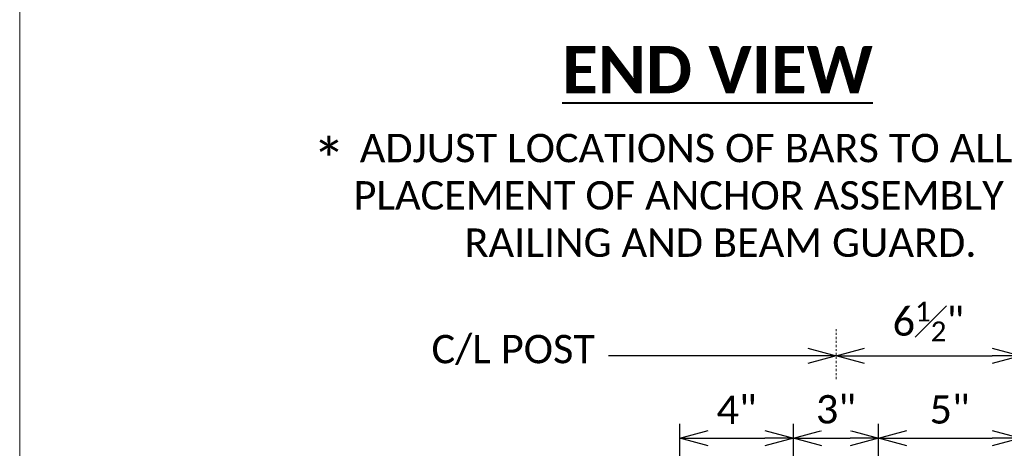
# Model space of a CAD drawing. Extents: x 5346 to 20707, y 13094 to 24070.
# Tile 2 of 14: x 5346 to 5398, y 23913 to 23936. Entities that reach past the tile are written whole.
import ezdxf
from ezdxf import colors
from ezdxf.entities.mleader import LeaderData, LeaderLine
from ezdxf.enums import TextEntityAlignment as Align
from ezdxf.math import Vec2, Vec3

# ---------------------------------------------------------------- set-up
doc = ezdxf.new("R2010")
doc.units = 0
doc.header["$MEASUREMENT"] = 0
doc.linetypes.add('Wisdot4', pattern=[0.28125, 0.125, -0.0625, 0.03125, -0.0625])
for name, color, linetype, lineweight in [('B_ANNO_DIM', 7, 'Continuous', 18), ('B_ANNO_TEXT', 7, 'Continuous', 18), ('B_ANNO_TEXT_TITLE', 7, 'Continuous', 40), ('B_CNTR', 1, 'Wisdot4', 18)]:
    doc.layers.add(name, color=color, linetype=linetype, lineweight=lineweight)
doc.layers.add('B_ANNO_NOPLOT', color=47, linetype='Continuous', lineweight=18, plot=False)
doc.styles.add('Annotative', font='calibri.ttf', dxfattribs={"height": 0.0625})
doc.styles.get("Standard").update_dxf_attribs({"font": 'calibri.ttf'})
doc.styles.add('Title', font='calibrib.ttf', dxfattribs={"height": 0.125})
doc.dimstyles.new('Annotative', dxfattribs={"dimscale": 0, "dimtxt": 0.0625, "dimasz": 0.0625, "dimexe": 0.03125, "dimexo": 0.03125, "dimgap": 0.03125, "dimtad": 1, "dimdec": 3, "dimzin": 3, "dimdsep": 46, "dimlunit": 4, "dimtxsty": 'Standard', "dimblk": 'OPEN30', "dimcen": 0.03125, "dimaunit": 1, "dimadec": 0, "dimazin": 3, "dimtfac": 0.75, "dimtdec": 3, "dimtofl": 0, "dimtmove": 0, "dimatfit": 3, "dimldrblk": 'OPEN30', "dimfxl": 1, "dimtfill": 1, "dimfrac": 1, "dimtolj": 1, "dimtzin": 0, "dimarcsym": 0})

# ---------------------------------------------------------------- blocks, each defined once
blk = doc.blocks.new('*U99')
at = {"layer": 'B_ANNO_NOPLOT', "flags": 128}
blk.add_lwpolyline([(0, 0), (-1.005828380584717e-07, 252.0000000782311), (323.9276625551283, 252.0000001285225), (323.9276625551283, 238.8551612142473), (377.9999998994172, 238.8551612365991), (377.9999999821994, 40.49960530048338), (316.5707527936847, 40.49960528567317), (316.570752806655, 1.229345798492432e-07)], close=True, dxfattribs=at)
at = {"layer": 'B_ANNO_DIM', "style": 'Annotative'}
for tag, p in [('BAR1', (278.7587079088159, 150.1972677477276)), ('BAR2', (278.7401108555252, 131.0926663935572)), ('SPA1', (290.7475157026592, 121.3030348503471)), ('BAR4', (308.3569797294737, 121.3215534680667)), ('BAR5', (314.3293459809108, 121.3310301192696))]:
    blk.add_attdef(tag, p, '', height=1.5, dxfattribs=at)
blk.add_attdef('BAR3', text='', height=1.5, dxfattribs=at).set_placement((302.7437637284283, 131.0392613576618), align=Align.RIGHT)
blk = doc.blocks.new('_Open30')
at = {"color": 0, "linetype": 'ByBlock', "lineweight": -2}
for p, q in [((-1, 0.26794919), (0, 0)), ((0, 0), (-1, -0.26794919)), ((0, 0), (-1, 0))]:
    blk.add_line(p, q, dxfattribs=at)
blk = doc.blocks.new('*D33')
at = {"layer": 'B_ANNO_DIM', "color": 0, "lineweight": -2, "transparency": 16777216}
for p, q in [((5391.610044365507, 23911.69663094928), (5391.610044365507, 23914.44118670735)), ((5388.609955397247, 23913.69118670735), (5390.110044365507, 23913.69118670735))]:
    blk.add_line(p, q, dxfattribs=at)
at = {"layer": 'Defpoints', "color": 0, "transparency": 16777216}
for p in [(5387.109955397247, 23913.69118670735), (5391.610044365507, 23913.69118670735), (5391.610044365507, 23910.94663094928)]:
    blk.add_point(p, dxfattribs=at)
at = {"layer": 'B_ANNO_DIM', "color": 0, "lineweight": -2, "transparency": 16777216, "xscale": 1.5, "yscale": 1.5, "zscale": 1.5, "rotation": 180}
blk.add_blockref('_Open30', (5387.109955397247, 23913.69118670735), dxfattribs=at)
at = {"layer": 'B_ANNO_DIM', "color": 0, "lineweight": -2, "transparency": 16777216, "xscale": 1.5, "yscale": 1.5, "zscale": 1.5}
blk.add_blockref('_Open30', (5391.610044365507, 23913.69118670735), dxfattribs=at)
at = {"layer": 'B_ANNO_DIM', "color": 0, "transparency": 16777216, "insert": (5389.359999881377, 23915.20964824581), "char_height": 1.5, "attachment_point": 5, "bg_fill": 3, "box_fill_scale": 1.25, "bg_fill_color": 256, "bg_fill_true_color": 13158600, "bg_fill_transparency": 0}
blk.add_mtext('\\A1;3"', dxfattribs=at)
blk = doc.blocks.new('*D34')
at = {"layer": 'B_ANNO_DIM', "color": 0, "lineweight": -2, "transparency": 16777216}
for p, q in [((5381.116000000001, 23898.08080246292), (5381.116000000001, 23914.44118670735)), ((5387.109955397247, 23911.69663094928), (5387.109955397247, 23914.44118670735)), ((5382.616000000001, 23913.69118670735), (5385.609955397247, 23913.69118670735))]:
    blk.add_line(p, q, dxfattribs=at)
at = {"layer": 'Defpoints', "color": 0, "transparency": 16777216}
for p in [(5387.109955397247, 23913.69118670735), (5387.109955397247, 23910.94663094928), (5381.116000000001, 23897.33080246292)]:
    blk.add_point(p, dxfattribs=at)
at = {"layer": 'B_ANNO_DIM', "color": 0, "lineweight": -2, "transparency": 16777216, "xscale": 1.5, "yscale": 1.5, "zscale": 1.5, "rotation": 180}
blk.add_blockref('_Open30', (5381.116000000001, 23913.69118670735), dxfattribs=at)
at = {"layer": 'B_ANNO_DIM', "color": 0, "lineweight": -2, "transparency": 16777216, "xscale": 1.5, "yscale": 1.5, "zscale": 1.5}
blk.add_blockref('_Open30', (5387.109955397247, 23913.69118670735), dxfattribs=at)
at = {"layer": 'B_ANNO_DIM', "color": 0, "transparency": 16777216, "insert": (5384.112977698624, 23915.19464824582), "char_height": 1.5, "attachment_point": 5, "bg_fill": 3, "box_fill_scale": 1.25, "bg_fill_color": 256, "bg_fill_true_color": 13158600, "bg_fill_transparency": 0}
blk.add_mtext('\\A1;4"', dxfattribs=at)
blk = doc.blocks.new('*D35')
at = {"layer": 'B_ANNO_DIM', "color": 0, "lineweight": -2, "transparency": 16777216}
blk.add_line((5393.110044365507, 23913.69118670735), (5397.616000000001, 23913.69118670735), dxfattribs=at)
at = {"layer": 'Defpoints', "color": 0, "transparency": 16777216}
for p in [(5391.610044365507, 23913.69118670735), (5399.116000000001, 23913.69118670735), (5399.116000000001, 23913.69118670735)]:
    blk.add_point(p, dxfattribs=at)
at = {"layer": 'B_ANNO_DIM', "color": 0, "lineweight": -2, "transparency": 16777216, "xscale": 1.5, "yscale": 1.5, "zscale": 1.5, "rotation": 180}
blk.add_blockref('_Open30', (5391.610044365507, 23913.69118670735), dxfattribs=at)
at = {"layer": 'B_ANNO_DIM', "color": 0, "lineweight": -2, "transparency": 16777216, "xscale": 1.5, "yscale": 1.5, "zscale": 1.5}
blk.add_blockref('_Open30', (5399.116000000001, 23913.69118670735), dxfattribs=at)
at = {"layer": 'B_ANNO_DIM', "color": 0, "transparency": 16777216, "insert": (5395.363022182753, 23915.20214824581), "char_height": 1.5, "attachment_point": 5, "bg_fill": 3, "box_fill_scale": 1.25, "bg_fill_color": 256, "bg_fill_true_color": 13158600, "bg_fill_transparency": 0}
blk.add_mtext('\\A1;5"', dxfattribs=at)
blk = doc.blocks.new('*D36')
at = {"layer": 'B_ANNO_DIM', "color": 0, "lineweight": -2, "transparency": 16777216}
for p, q in [((5399.116000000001, 23898.03655836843), (5399.116000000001, 23918.79108955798)), ((5390.866000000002, 23918.04108955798), (5397.616000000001, 23918.04108955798))]:
    blk.add_line(p, q, dxfattribs=at)
at = {"layer": 'Defpoints', "color": 0, "transparency": 16777216}
for p in [(5389.366000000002, 23918.04108955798), (5399.116000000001, 23918.04108955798), (5399.116000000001, 23897.28655836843)]:
    blk.add_point(p, dxfattribs=at)
at = {"layer": 'B_ANNO_DIM', "color": 0, "lineweight": -2, "transparency": 16777216, "xscale": 1.5, "yscale": 1.5, "zscale": 1.5, "rotation": 180}
blk.add_blockref('_Open30', (5389.366000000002, 23918.04108955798), dxfattribs=at)
at = {"layer": 'B_ANNO_DIM', "color": 0, "lineweight": -2, "transparency": 16777216, "xscale": 1.5, "yscale": 1.5, "zscale": 1.5}
blk.add_blockref('_Open30', (5399.116000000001, 23918.04108955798), dxfattribs=at)
at = {"layer": 'B_ANNO_DIM', "color": 0, "transparency": 16777216, "insert": (5394.241000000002, 23919.85851263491), "char_height": 1.5, "attachment_point": 5, "bg_fill": 3, "box_fill_scale": 1.25, "bg_fill_color": 256, "bg_fill_true_color": 13158600, "bg_fill_transparency": 0}
blk.add_mtext('\\A1;6{\\H0.7x;\\S1#2;}"', dxfattribs=at)
blk = doc.blocks.new('INS_RAILCOMB3T_BASE')
at = {"layer": 'B_ANNO_NOPLOT', "flags": 128}
blk.add_lwpolyline([(0, 0), (-1.005828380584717e-07, 252.0000000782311), (323.9276625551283, 252.0000001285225), (323.9276625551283, 238.8551612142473), (377.9999998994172, 238.8551612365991), (377.9999999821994, 40.49960530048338), (316.5707527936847, 40.49960528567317), (316.570752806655, 1.229345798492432e-07)], close=True, dxfattribs=at)
at = {"layer": 'B_CNTR'}
blk.add_line((43.12375279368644, 99.0203892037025), (43.12375279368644, 101.6749763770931), dxfattribs=at)
at = {"layer": 'B_ANNO_DIM', "style": 'Annotative'}
for tag, p in [('SHT', (195.6155375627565, 204.5169053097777)), ('BAR15', (345.6115918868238, 131.0624470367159)), ('SPA3', (173.5596540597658, 121.2896680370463)), ('DIM1', (189.749927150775, 121.3361886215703)), ('BAR12', (20.48248101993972, 59.95043916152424)), ('BAR13', (20.50314153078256, 55.44165593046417)), ('BAR14', (20.50775280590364, 28.90893566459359))]:
    blk.add_attdef(tag, p, '', height=1.5, dxfattribs=at)
at = {"layer": 'B_ANNO_TEXT', "attachment_point": 1, "line_spacing_factor": 0.99999950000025, "style": 'Annotative'}
for s, insert, char_height, width in [('\\A1;*', (15.46221999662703, 111.6636339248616), 2.250001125, 178.7647335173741), ('\\pxqc;ADJUST LOCATIONS OF BARS TO ALLOW\\PPLACEMENT OF ANCHOR ASSEMBLY FOR\\PRAILING AND BEAM GUARD.', (-22.57056690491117, 111.9944933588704), 1.50000075, 119.1764890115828)]:
    blk.add_mtext(s, dxfattribs=dict(at, insert=insert, char_height=char_height, width=width))
at = {"layer": 'B_ANNO_TEXT_TITLE', "linetype": 'Continuous', "lineweight": 40, "insert": (28.66045120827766, 116.6374358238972), "char_height": 2.499999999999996, "attachment_point": 1, "line_spacing_factor": 0.8, "style": 'Title', "bg_fill": 3, "box_fill_scale": 1.5, "bg_fill_color": 255, "bg_fill_transparency": 0}
blk.add_mtext('{\\LEND VIEW}', dxfattribs=at)
at = {"layer": 'B_ANNO_DIM'}
dim = blk.add_linear_dim(base=(45.36779715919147, 95.90879199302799), p1=(40.86770819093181, 95.90879199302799), p2=(45.36779715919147, 93.16423623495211), text='3"', dimstyle='Annotative', dxfattribs=at)
dim.commit()
dim.dimension.update_dxf_attribs({"geometry": '*D33', "text_midpoint": (43.11775267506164, 97.42725353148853), "insert": (-5346.242247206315, -23817.78239471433)})
for base, p1, p2, text, picture, middle in [((40.86770819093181, 95.90879199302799), (34.87375279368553, 79.54840774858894), (40.86770819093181, 93.16423623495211), '4"', '*D34', (37.87073049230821, 97.41225353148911)), ((52.87375279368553, 95.90879199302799), (45.36779715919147, 95.90879199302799), (52.87375279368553, 95.90879199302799), '5"', '*D35', (49.12077497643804, 97.41975353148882))]:
    dim = blk.add_linear_dim(base=base, p1=p1, p2=p2, text=text, dimstyle='Annotative', dxfattribs=at)
    dim.commit()
    dim.dimension.update_dxf_attribs({"geometry": picture, "text_midpoint": middle, "insert": (-5346.242247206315, -23817.78239471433)})
dim = blk.add_linear_dim(base=(52.87375279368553, 100.2586948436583), p1=(43.12375279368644, 100.2586948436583), p2=(52.87375279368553, 79.5041636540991), text='6{\\H0.7x;\\S1#2;}"', dimstyle='Annotative', dxfattribs=at)
dim.commit()
dim.dimension.update_dxf_attribs({"geometry": '*D36', "text_midpoint": (47.99875279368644, 102.0761179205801), "insert": (-5346.242247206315, -23817.78239471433)})
ml = blk.add_multileader_mtext('Standard', dxfattribs=at)
ml.set_content('C/L POST', color=256)
ml.set_leader_properties()
ml.set_arrow_properties(name='OPEN30')
ml.build(insert=Vec2(0, 0))
ml.multileader.update_dxf_attribs({"text_right_attachment_type": 3, "dogleg_length": 0.0625, "arrow_head_size": 1.5, "scale": 24})
ctx = ml.context
ctx.base_point, ctx.scale, ctx.char_height, ctx.arrow_head_size, ctx.landing_gap_size, ctx.plane_origin = Vec3(21.0048951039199, 100.4548486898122), 24, 1.5, 1.5, 0.75, Vec3(43.12375279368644, 100.2586948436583)
ctx.right_attachment = 3
notes = []
notes.append((ctx, [(0, (1, 1, 0), (32.59874125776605, 100.2586948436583), (-1, 0), 1.5, [(0, [(43.12375279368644, 100.2586948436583), (32.59874125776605, 100.2586948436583), (32.59874125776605, 100.2586948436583)], 0, [])])]))
ctx.mtext.insert, ctx.mtext.flow_direction = Vec3(21.75489510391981, 101.3669640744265), 5
for ctx, leaders in notes:
    for number, flags, end, landing, length, lines in leaders:
        leader = LeaderData()
        leader.index, (leader.has_last_leader_line, leader.has_dogleg_vector, leader.attachment_direction) = number, flags
        leader.last_leader_point, leader.dogleg_vector, leader.dogleg_length = Vec3(end), Vec3(landing), length
        for number, points, colour, breaks in lines:
            line = LeaderLine()
            line.index, line.vertices, line.color, line.breaks = number, Vec3.list(points), colors.encode_raw_color(colour), breaks
            leader.lines.append(line)
        ctx.leaders.append(leader)

msp = doc.modelspace()

# ---------------------------------------------------------------- block references
msp.add_blockref('*U99', (5346.242247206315, 23817.78239471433))

# ---------------------------------------------------------------- next in the draw order: block references
msp.add_blockref('INS_RAILCOMB3T_BASE', (5346.242247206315, 23817.78239471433))

doc.saveas('drawing.dxf')
